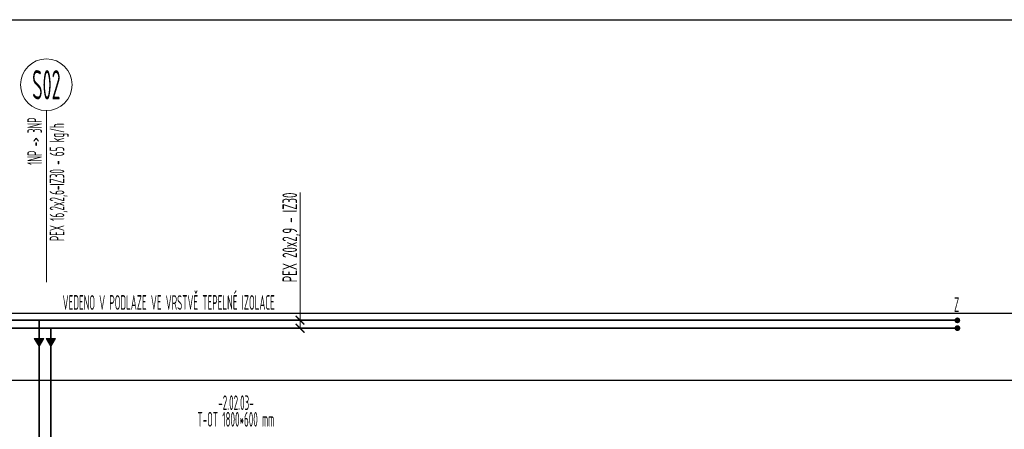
# Model space of a CAD drawing. Header units: millimetres. Extents: x 14365 to 105143, y -126377 to -22383.
# Tile 67 of 191: x 43518 to 51912, y -121306 to -117817. Entities that reach past the tile are written whole.
import ezdxf
from ezdxf.enums import TextEntityAlignment as Align

# ---------------------------------------------------------------- set-up
doc = ezdxf.new("R2010")
doc.units = ezdxf.units.MM
for name, pattern in [('phl_thick', [0]), ('VERDECKT', [9.525, 6.35, -3.175]), ('ČÁRKOVANÁ', [0.75, 0.5, -0.25])]:
    doc.linetypes.add(name, pattern=pattern)
for name, color, linetype, lineweight in [('JS_VYT_POPIS - OBECNĚ', 7, 'Continuous', 5), ('UT_KOTY - DIMENZE', 7, 'Continuous', 5), ('UT_POTRUBI - PŘÍVOD', 1, 'Continuous', 35), ('UT_POTRUBI - ZPÁTEČKA', 5, 'ČÁRKOVANÁ', 35), ('UT_SCHÉMA_PŘÍVOD', 10, 'Continuous', 35), ('UT_SCHÉMA_ZPÁTEČKA', 172, 'VERDECKT', 35), ('VZT_50 POPIS - OBECNE', 7, 'Continuous', 5)]:
    doc.layers.add(name, color=color, linetype=linetype, lineweight=lineweight)
doc.styles.add('ISOCP 2.5', font='isocp.shx', dxfattribs={"width": 0.6, "height": 2.5})
doc.styles.add('VZT_POPIS', font='isocp.shx', dxfattribs={"width": 0.6, "height": 125})

# ---------------------------------------------------------------- blocks, each defined once
blk = doc.blocks.new('_ArchTick')
at = {"color": 0, "linetype": 'ByBlock', "const_width": 0.15}
blk.add_lwpolyline([(-0.5, -0.5), (0.5, 0.5)], dxfattribs=at)

msp = doc.modelspace()

# ---------------------------------------------------------------- hatches: boundary and pattern name
at = {"layer": 'UT_SCHÉMA_PŘÍVOD'}
msp.add_hatch(color=256, dxfattribs=at).paths.add_polyline_path([(51487.6, -120444.4, 1), (51536.9, -120444.4, 1)])
at = {"layer": 'UT_SCHÉMA_ZPÁTEČKA', "ltscale": 0.3}
msp.add_hatch(color=256, dxfattribs=at).paths.add_polyline_path([(51536.1, -120378, -1), (51486.8, -120378, -1)])
at = {"layer": 'VZT_50 POPIS - OBECNE', "linetype": 'phl_thick'}
h = msp.add_hatch(color=256, dxfattribs=at)
h.dxf.hatch_style = 1
h.paths.add_polyline_path([(43642.7, -120531.5), (43682.7, -120600.8), (43722.7, -120531.5)])
h = msp.add_hatch(color=256, dxfattribs=at)
h.dxf.hatch_style = 1
h.paths.add_polyline_path([(43742.7, -120531.5), (43782.7, -120600.8), (43822.7, -120531.5)])

# ---------------------------------------------------------------- linework, layer by layer
at = {"ltscale": 8}
for p, q in [((31841.3, -117817.2), (105085.1, -117817.2)), ((31841.3, -120317.2), (105085.1, -120317.2)), ((31841.3, -120887.2), (105085.1, -120887.2))]:
    msp.add_line(p, q, dxfattribs=at)
at = {"layer": 'JS_VYT_POPIS - OBECNĚ'}
for p, q in [((43745.4, -119740.4), (43745.4, -118591.5)), ((43745.4, -119890.4), (43745.4, -119740.4)), ((43745.4, -120053.7), (43745.4, -119890.4))]:
    msp.add_line(p, q, dxfattribs=at)
msp.add_circle((43745.4, -118371.5), 220, dxfattribs=at)
at = {"layer": 'UT_KOTY - DIMENZE'}
for points in [[(45908, -120091.1), (45908, -119289.5)], [(45908, -120375.9), (45908, -120091.1)], [(45908, -120445.6), (45908, -120091.1)]]:
    msp.add_lwpolyline(points, dxfattribs=at)
at = {"layer": 'UT_POTRUBI - PŘÍVOD', "ltscale": 8}
msp.add_line((40842.3, -120445.6), (51520.4, -120445.6), dxfattribs=at)
at = {"layer": 'UT_POTRUBI - ZPÁTEČKA', "linetype": 'ČÁRKOVANÁ', "ltscale": 8}
for p, q in [((40942.3, -120375.9), (43682.7, -120375.9)), ((43682.7, -120375.9), (51522.5, -120375.9)), ((43682.7, -120375.9), (43682.7, -125577.2))]:
    msp.add_line(p, q, dxfattribs=at)
at = {"layer": 'UT_SCHÉMA_PŘÍVOD'}
msp.add_line((43782.7, -120445.6), (43782.7, -125727.2), dxfattribs=at)
at = {"layer": 'VZT_50 POPIS - OBECNE', "linetype": 'phl_thick'}
for p, q in [((43642.7, -120531.5), (43682.7, -120600.8)), ((43722.7, -120531.5), (43642.7, -120531.5)), ((43682.7, -120600.8), (43722.7, -120531.5)), ((43742.7, -120531.5), (43782.7, -120600.8)), ((43822.7, -120531.5), (43742.7, -120531.5)), ((43782.7, -120600.8), (43822.7, -120531.5))]:
    msp.add_line(p, q, dxfattribs=at)

# ---------------------------------------------------------------- block references
at = {"layer": 'UT_KOTY - DIMENZE', "xscale": 75, "yscale": 75, "zscale": 75, "rotation": 270}
for p in [(45908, -120375.9), (45908, -120445.6)]:
    msp.add_blockref('_ArchTick', p, dxfattribs=at)

# ---------------------------------------------------------------- texts
at = {"layer": 'JS_VYT_POPIS - OBECNĚ', "style": 'VZT_POPIS', "width": 0.5}
for s, height, p in [('S02', 250, (43745.4, -118371.5)), ('-2.02.03-', 125, (45361.7, -121079.5)), ('T-OT 1800*600 mm', 125, (45361.7, -121221.1))]:
    msp.add_text(s, height=height, dxfattribs=at).set_placement(p, align=Align.MIDDLE_CENTER)
for s, p in [('1NP -> 3NP', (43745.4, -119054)), ('PEX 16,2x2,6-IZ30 - 65 kg/h', (43936.1, -119703.6))]:
    msp.add_text(s, height=125, rotation=90, dxfattribs=at).set_placement(p, align=Align.BOTTOM_LEFT)
msp.add_text('VEDENO V PODLAZE VE VRSTVĚ TEPELNÉ IZOLACE', height=125, dxfattribs=at).set_placement((43884.1, -120325.8), align=Align.BOTTOM_LEFT)
msp.add_text('Z', height=125, dxfattribs=at).set_placement((51527.8, -120243.7), align=Align.MIDDLE_RIGHT)
at = {"layer": 'UT_KOTY - DIMENZE', "insert": (45758, -119289.5), "char_height": 125, "attachment_point": 3, "rotation": 90, "style": 'ISOCP 2.5'}
msp.add_mtext('PEX 20x2,9 - IZ30', dxfattribs=at)

doc.saveas('drawing.dxf')
